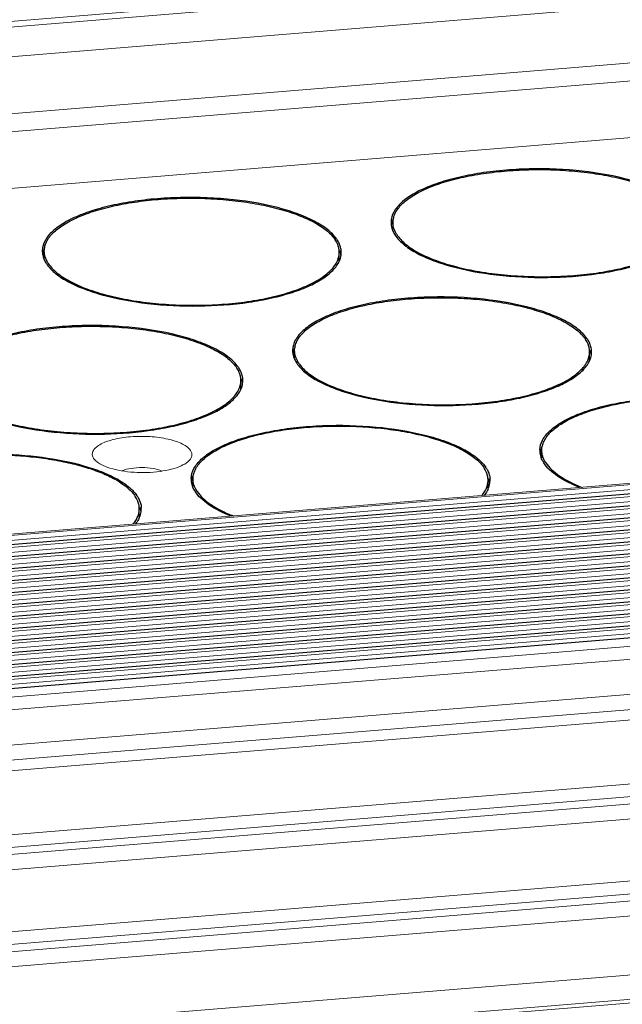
# Model space of a CAD drawing. Header units: millimetres. Extents: x 24895 to 26296, y -11704 to -10713.
# Tile 20 of 47: x 25929 to 25956, y -11367 to -11323. Entities that reach past the tile are written whole.
import ezdxf

# ---------------------------------------------------------------- set-up
doc = ezdxf.new("R2010")
doc.units = ezdxf.units.MM
doc.header["$LTSCALE"] = 50
doc.layers.get('0').update_dxf_attribs({"lineweight": 18})
doc.layers.add('02___PRT_ALL_AXES', color=7, linetype='Continuous')

msp = doc.modelspace()

# ---------------------------------------------------------------- linework, layer by layer
at = {"color": 7, "linetype": 'Continuous'}
for p, q in [((25774.707, -11335.482), (26187.272, -11301.661)), ((26187.515, -11301.895), (25774.95, -11335.716)), ((25774.943, -11337.057), (26187.509, -11303.236)), ((26186.991, -11305.824), (25774.426, -11339.645)), ((26187.491, -11306.59), (25774.926, -11340.411)), ((26180.962, -11309.673), (25782.941, -11342.302)), ((26201.594, -11323.471), (25789.028, -11357.292)), ((25789.066, -11357.35), (26201.631, -11323.529)), ((25789.118, -11357.569), (26201.684, -11323.748)), ((26201.889, -11323.925), (25789.324, -11357.745)), ((25789.399, -11357.861), (26201.964, -11324.04)), ((26201.868, -11323.908), (25789.422, -11357.719)), ((25789.452, -11358.08), (26202.017, -11324.259)), ((26202.223, -11324.435), (25789.657, -11358.256)), ((26202.201, -11324.419), (25789.755, -11358.23)), ((25789.732, -11358.371), (26202.298, -11324.55)), ((25789.785, -11358.591), (26202.35, -11324.77)), ((26202.556, -11324.946), (25789.991, -11358.767)), ((26202.534, -11324.929), (25790.088, -11358.741)), ((25790.066, -11358.882), (26202.631, -11325.061)), ((25790.118, -11359.101), (26202.683, -11325.281)), ((26202.889, -11325.457), (25790.324, -11359.278)), ((25790.399, -11359.393), (26202.964, -11325.572)), ((26202.867, -11325.44), (25790.422, -11359.251)), ((25790.529, -11359.606), (26203.016, -11325.791)), ((26203.222, -11325.967), (25790.657, -11359.788)), ((25790.732, -11359.903), (26203.297, -11326.082)), ((26203.2, -11325.951), (25790.755, -11359.762)), ((25790.862, -11360.116), (26203.35, -11326.302)), ((26203.555, -11326.478), (25790.99, -11360.299)), ((25791.065, -11360.414), (26203.63, -11326.593)), ((26203.534, -11326.462), (25791.088, -11360.273)), ((25791.196, -11360.627), (26203.683, -11326.813)), ((26203.889, -11326.989), (25791.323, -11360.81)), ((25791.398, -11360.925), (26203.964, -11327.104)), ((26203.867, -11326.972), (25791.421, -11360.783)), ((25791.529, -11361.138), (26204.016, -11327.323)), ((26204.222, -11327.499), (25791.657, -11361.32)), ((25791.732, -11361.435), (26204.297, -11327.614)), ((26204.2, -11327.483), (25791.755, -11361.294)), ((25791.862, -11361.649), (26204.349, -11327.834)), ((26204.555, -11328.01), (25791.99, -11361.831)), ((26204.533, -11327.994), (25792.088, -11361.805)), ((25792.065, -11361.946), (26204.63, -11328.125)), ((25792.195, -11362.159), (26204.683, -11328.345)), ((26204.888, -11328.521), (25792.323, -11362.342)), ((26204.866, -11328.504), (25792.421, -11362.315)), ((25792.398, -11362.457), (26204.963, -11328.636)), ((25792.529, -11362.67), (26205.016, -11328.855)), ((26205.221, -11329.031), (25792.656, -11362.852)), ((25792.731, -11362.967), (26205.297, -11329.147)), ((26205.2, -11329.015), (25792.754, -11362.826)), ((25792.862, -11363.181), (26205.349, -11329.366)), ((26205.555, -11329.542), (25792.989, -11363.363)), ((25793.065, -11363.478), (26205.63, -11329.657)), ((26205.533, -11329.526), (25793.087, -11363.337)), ((25793.195, -11363.691), (26205.682, -11329.877)), ((26205.866, -11330.036), (25793.301, -11363.857)), ((26205.888, -11330.053), (25793.323, -11363.874)), ((25793.55, -11364.222), (26206.115, -11330.401)), ((25793.908, -11364.771), (26206.25, -11330.968)), ((25794.888, -11366.272), (26206.392, -11332.538)), ((25795.306, -11366.914), (26206.307, -11333.221)), ((25795.599, -11367.363), (26204.899, -11333.81)), ((26206.67, -11336.524), (25797.124, -11370.098)), ((26206.805, -11337.091), (25797.294, -11370.662)), ((26206.833, -11337.405), (25797.38, -11370.971)), ((26206.748, -11338.088), (25797.537, -11371.634)), ((25797.984, -11374.377), (26207.061, -11340.842)), ((25798.052, -11374.949), (26207.196, -11341.409)), ((26207.224, -11341.723), (25798.078, -11375.263)), ((26207.139, -11342.405), (25798.139, -11375.934)), ((25932.497, -11342.581), (25932.381, -11342.452)), ((25798.375, -11378.553), (26207.364, -11345.025)), ((25798.472, -11379.641), (26207.521, -11346.109)), ((26207.509, -11346.274), (25798.487, -11379.805))]:
    msp.add_line(p, q, dxfattribs=at)
for points, knots in [([(25932.381, -11342.452), (25932.351, -11342.405), (25932.306, -11342.299), (25932.34, -11342.12), (25932.466, -11341.963), (25932.664, -11341.824), (25932.93, -11341.702), (25933.389, -11341.561), (25934.058, -11341.461), (25934.892, -11341.455), (25935.575, -11341.543), (25936.058, -11341.675), (25936.348, -11341.792), (25936.573, -11341.927), (25936.686, -11342.038), (25936.724, -11342.096)], [0, 0, 0, 0, 0.033454, 0.065423, 0.103054, 0.150465, 0.208667, 0.276944, 0.436244, 0.609111, 0.772842, 0.844704, 0.907054, 0.958777, 1, 1, 1, 1]), ([(25936.724, -11342.096), (25936.749, -11342.135), (25936.788, -11342.218), (25936.786, -11342.359), (25936.72, -11342.492), (25936.648, -11342.565), (25936.606, -11342.601)], [0, 0, 0, 0, 0.241927, 0.467165, 0.710668, 1, 1, 1, 1]), ([(25932.714, -11342.726), (25932.693, -11342.715), (25932.617, -11342.672), (25932.545, -11342.623), (25932.497, -11342.581)], [0, 0, 0, 0, 0.27097, 1, 1, 1, 1]), ([(25936.606, -11342.601), (25936.516, -11342.678), (25936.278, -11342.811), (25935.853, -11342.951), (25935.339, -11343.047), (25934.582, -11343.107), (25933.824, -11343.063), (25933.137, -11342.907), (25932.841, -11342.793), (25932.714, -11342.726)], [0, 0, 0, 0, 0.088137, 0.200454, 0.332288, 0.476286, 0.765275, 0.893104, 1, 1, 1, 1]), ([(25933.664, -11343.008), (25933.79, -11342.953), (25934.087, -11342.882), (25934.552, -11342.849), (25935.017, -11342.887), (25935.312, -11342.963), (25935.437, -11343.018)], [0, 0, 0, 0, 0.228465, 0.50049, 0.772258, 1, 1, 1, 1])]:
    msp.add_open_spline(points, degree=3, knots=knots, dxfattribs=at)
at = {"layer": '02___PRT_ALL_AXES', "color": 7, "linetype": 'Continuous'}
for p, q in [((25945.79, -11332.209), (25945.792, -11331.873)), ((25930.17, -11333.489), (25930.172, -11333.154)), ((25943.382, -11333.557), (25943.384, -11333.222)), ((25941.382, -11337.95), (25941.384, -11337.615)), ((25954.594, -11338.018), (25954.596, -11337.683)), ((25938.974, -11339.299), (25938.976, -11338.963)), ((25952.455, -11342.422), (25952.456, -11342.087)), ((25933.509, -11343.423), (25933.519, -11343.429)), ((25936.835, -11343.703), (25936.836, -11343.368)), ((25950.046, -11343.771), (25950.048, -11343.436)), ((25934.426, -11345.052), (25934.428, -11344.716))]:
    msp.add_line(p, q, dxfattribs=at)
for centre, radius, start, end in [((25946.585, -11331.877), 0.883, 178.3207, 179.7263), ((25946.586, -11331.877), 0.884, 179.7287, 183.8061), ((25946.602, -11331.876), 0.9, 183.8206, 189.0389), ((25946.641, -11332.154), 0.941, 163.6201, 171.6151), ((25946.646, -11331.869), 0.945, 189.0628, 195.3277), ((25946.688, -11332.167), 0.99, 162.3529, 163.6651), ((25946.703, -11331.853), 1.004, 195.3126, 199.0309), ((25946.741, -11331.84), 1.044, 199.0182, 200.5531), ((25947.103, -11331.696), 1.351, 211.705, 213.1278), ((25942.127, -11333.366), 1.287, 28.6776, 33.1871), ((25942.093, -11333.436), 1.432, 33.1334, 35.1147), ((25942.377, -11333.247), 1.01, 17.9254, 19.7633), ((25930.965, -11333.158), 0.883, 178.3207, 179.7263), ((25930.966, -11333.158), 0.884, 179.7287, 183.8061), ((25930.982, -11333.156), 0.9, 183.8206, 189.0389), ((25931.021, -11333.434), 0.941, 163.6201, 171.6151), ((25931.026, -11333.149), 0.945, 189.0628, 195.3277), ((25931.068, -11333.447), 0.99, 162.3529, 163.6651), ((25942.509, -11333.217), 0.875, 359.7076, 4.2131), ((25942.446, -11333.519), 1.031, 17.049, 20.859), ((25942.485, -11333.506), 0.989, 15.2991, 17.0329), ((25942.533, -11333.21), 0.941, 343.6201, 351.6151), ((25942.528, -11333.495), 0.945, 9.0628, 15.3277), ((25942.58, -11333.217), 0.894, 351.6597, 358.3023), ((25942.59, -11333.218), 0.884, 359.7287, 3.8061), ((25942.591, -11333.218), 0.883, 358.3198, 359.7263), ((25931.083, -11333.134), 1.004, 195.3126, 199.0309), ((25931.121, -11333.121), 1.044, 199.0182, 200.5531), ((25931.483, -11332.976), 1.351, 211.705, 213.1278), ((25942.508, -11333.553), 0.874, 356.2387, 359.7005), ((25942.46, -11333.188), 1.017, 338.6003, 343.6344), ((25953.34, -11337.826), 1.287, 28.6776, 33.1871), ((25953.305, -11337.897), 1.432, 33.1334, 35.1147), ((25942.177, -11337.619), 0.883, 178.3207, 179.7263), ((25942.178, -11337.619), 0.884, 179.7287, 183.8061), ((25942.194, -11337.617), 0.9, 183.8206, 189.0389), ((25942.233, -11337.895), 0.941, 163.6201, 171.6151), ((25942.239, -11337.61), 0.945, 189.0628, 195.3277), ((25942.28, -11337.908), 0.99, 162.3529, 163.6651), ((25953.59, -11337.708), 1.01, 17.9254, 19.7633), ((25953.721, -11337.678), 0.875, 359.7076, 4.2131), ((25953.658, -11337.98), 1.031, 17.049, 20.859), ((25953.697, -11337.967), 0.989, 15.2991, 17.0329), ((25953.74, -11337.956), 0.945, 9.0628, 15.3277), ((25953.792, -11337.678), 0.894, 351.6597, 358.3023), ((25953.802, -11337.679), 0.884, 359.7287, 3.8061), ((25953.803, -11337.679), 0.883, 358.3198, 359.7263), ((25942.295, -11337.595), 1.004, 195.3126, 199.0309), ((25942.333, -11337.582), 1.044, 199.0182, 200.5531), ((25942.695, -11337.437), 1.351, 211.705, 213.1278), ((25953.6, -11337.621), 1.095, 334.7139, 338.6065), ((25953.72, -11338.014), 0.874, 356.2387, 359.7005), ((25953.672, -11337.649), 1.017, 338.6003, 343.6344), ((25953.745, -11337.671), 0.941, 343.6201, 351.6151), ((25937.72, -11339.107), 1.287, 28.6776, 33.1871), ((25937.685, -11339.178), 1.432, 33.1334, 35.1147), ((25937.97, -11338.989), 1.01, 17.9254, 19.7633), ((25938.101, -11338.959), 0.875, 359.7076, 4.2131), ((25938.038, -11339.26), 1.031, 17.049, 20.859), ((25938.077, -11339.248), 0.989, 15.2991, 17.0329), ((25938.125, -11338.951), 0.941, 343.6201, 351.6151), ((25938.12, -11339.236), 0.945, 9.0628, 15.3277), ((25938.172, -11338.959), 0.894, 351.6597, 358.3023), ((25938.182, -11338.959), 0.884, 359.7287, 3.8061), ((25938.183, -11338.959), 0.883, 358.3198, 359.7263), ((25937.98, -11338.902), 1.095, 334.7317, 338.6068), ((25938.1, -11339.294), 0.874, 356.2387, 359.7005), ((25938.052, -11338.93), 1.017, 338.6003, 343.6344), ((25953.249, -11342.091), 0.883, 178.3207, 179.7263), ((25953.25, -11342.091), 0.884, 179.7287, 183.8061), ((25953.266, -11342.09), 0.9, 183.8206, 189.0389), ((25953.305, -11342.368), 0.941, 163.6201, 171.6151), ((25953.352, -11342.381), 0.99, 162.3529, 163.6651), ((25953.311, -11342.082), 0.945, 189.0628, 195.3277), ((25953.367, -11342.067), 1.004, 195.3126, 199.0309), ((25953.405, -11342.054), 1.044, 199.0182, 200.5531), ((25953.767, -11341.91), 1.351, 211.705, 213.1278), ((25948.792, -11343.579), 1.287, 28.6776, 33.1871), ((25948.757, -11343.65), 1.432, 33.1334, 35.1147), ((25931.193, -11347.243), 4.414, 60.0021, 60.9229), ((25931.17, -11347.402), 4.615, 60.4852, 61.4834), ((25931.309, -11347.043), 4.183, 58.7944, 60.0015), ((25931.295, -11347.181), 4.362, 59.4931, 60.4851), ((25937.629, -11343.372), 0.883, 178.3207, 179.7263), ((25937.63, -11343.372), 0.884, 179.7287, 183.8061), ((25937.646, -11343.37), 0.9, 183.8206, 189.0389), ((25937.685, -11343.648), 0.941, 163.6201, 171.6151), ((25937.691, -11343.363), 0.945, 189.0628, 195.3277), ((25937.732, -11343.661), 0.99, 162.3529, 163.6651), ((25949.042, -11343.461), 1.01, 17.9254, 19.7633), ((25949.173, -11343.431), 0.875, 359.7076, 4.2131), ((25949.11, -11343.732), 1.031, 17.049, 20.859), ((25949.149, -11343.72), 0.989, 15.2991, 17.0329), ((25949.192, -11343.709), 0.945, 9.0628, 15.3277), ((25949.244, -11343.431), 0.894, 351.6597, 358.3023), ((25949.254, -11343.432), 0.884, 359.7287, 3.8061), ((25949.255, -11343.432), 0.883, 358.3198, 359.7263), ((25937.747, -11343.348), 1.004, 195.3126, 199.0309), ((25937.785, -11343.335), 1.044, 199.0182, 200.5531), ((25938.147, -11343.19), 1.351, 211.705, 213.1278), ((25949.056, -11343.376), 1.091, 335.1336, 338.6116), ((25949.124, -11343.402), 1.017, 338.6003, 343.6344), ((25949.198, -11343.424), 0.941, 343.6201, 351.6151), ((25933.172, -11344.86), 1.287, 28.6776, 33.1871), ((25933.137, -11344.931), 1.432, 33.1334, 35.1147), ((25933.422, -11344.742), 1.01, 17.9254, 19.7633), ((25933.553, -11344.712), 0.875, 359.7076, 4.2131), ((25933.49, -11345.013), 1.031, 17.049, 20.859), ((25933.529, -11345.001), 0.989, 15.2991, 17.0329), ((25933.577, -11344.704), 0.941, 343.6201, 351.6151), ((25933.572, -11344.989), 0.945, 9.0628, 15.3277), ((25933.624, -11344.712), 0.894, 351.6597, 358.3023), ((25933.634, -11344.712), 0.884, 359.7287, 3.8061), ((25933.635, -11344.712), 0.883, 358.3198, 359.7263), ((25933.436, -11344.656), 1.091, 335.1337, 338.6116), ((25933.504, -11344.683), 1.017, 338.6003, 343.6344)]:
    msp.add_arc(centre, radius, start, end, dxfattribs=at)
for points, knots in [([(25958.884, -11331.332), (25958.774, -11331.175), (25958.461, -11330.871), (25957.851, -11330.498), (25957.073, -11330.168), (25955.782, -11329.784), (25953.935, -11329.495), (25951.999, -11329.446), (25950.436, -11329.558), (25949.331, -11329.716), (25948.324, -11329.942), (25947.445, -11330.228), (25946.721, -11330.567), (25946.172, -11330.95), (25945.807, -11331.373), (25945.707, -11331.701), (25945.702, -11331.851)], [0, 0, 0, 0, 0.039993, 0.089203, 0.147831, 0.21504, 0.368754, 0.534561, 0.616306, 0.69421, 0.766195, 0.830498, 0.885835, 0.931671, 0.968749, 1, 1, 1, 1]), ([(25945.921, -11331.407), (25946.001, -11331.261), (25946.175, -11331.057), (25946.46, -11330.822), (25946.726, -11330.645), (25947.033, -11330.477), (25947.51, -11330.259), (25948.194, -11330.022), (25949.105, -11329.798), (25950.109, -11329.633), (25951.178, -11329.531), (25952.281, -11329.495), (25953.388, -11329.526), (25954.466, -11329.624), (25955.486, -11329.786), (25956.419, -11330.006), (25957.125, -11330.241), (25957.622, -11330.456), (25957.945, -11330.623), (25958.229, -11330.799), (25958.536, -11331.032), (25958.73, -11331.235), (25958.825, -11331.381)], [0, 0, 0, 0, 0.036003, 0.05695, 0.080032, 0.10529, 0.132701, 0.193632, 0.261842, 0.335892, 0.414065, 0.494462, 0.575093, 0.653959, 0.729134, 0.798848, 0.861587, 0.889981, 0.916251, 0.940348, 0.96228, 1, 1, 1, 1]), ([(25943.264, -11332.613), (25943.154, -11332.455), (25942.841, -11332.151), (25942.231, -11331.778), (25941.453, -11331.449), (25940.162, -11331.064), (25938.315, -11330.776), (25936.379, -11330.726), (25934.816, -11330.839), (25933.711, -11330.996), (25932.704, -11331.222), (25931.825, -11331.509), (25931.101, -11331.848), (25930.552, -11332.23), (25930.187, -11332.654), (25930.087, -11332.982), (25930.082, -11333.132)], [0, 0, 0, 0, 0.039993, 0.089203, 0.147831, 0.21504, 0.368754, 0.534561, 0.616306, 0.69421, 0.766195, 0.830498, 0.885835, 0.931671, 0.968749, 1, 1, 1, 1]), ([(25930.301, -11332.687), (25930.381, -11332.542), (25930.555, -11332.337), (25930.84, -11332.103), (25931.106, -11331.926), (25931.413, -11331.758), (25931.89, -11331.54), (25932.574, -11331.302), (25933.485, -11331.079), (25934.489, -11330.913), (25935.557, -11330.811), (25936.661, -11330.775), (25937.767, -11330.807), (25938.846, -11330.905), (25939.866, -11331.066), (25940.799, -11331.287), (25941.505, -11331.521), (25942.002, -11331.737), (25942.325, -11331.903), (25942.609, -11332.079), (25942.916, -11332.313), (25943.11, -11332.515), (25943.205, -11332.661)], [0, 0, 0, 0, 0.036003, 0.05695, 0.080032, 0.10529, 0.132701, 0.193632, 0.261842, 0.335892, 0.414065, 0.494462, 0.575093, 0.653959, 0.729134, 0.798848, 0.861587, 0.889981, 0.916251, 0.940348, 0.96228, 1, 1, 1, 1]), ([(25945.812, -11331.69), (25945.818, -11331.666), (25945.843, -11331.568), (25945.884, -11331.474), (25945.921, -11331.407)], [0, 0, 0, 0, 0.242133, 1, 1, 1, 1]), ([(25945.815, -11331.698), (25945.808, -11331.712), (25945.781, -11331.766), (25945.759, -11331.823), (25945.745, -11331.867)], [0, 0, 0, 0, 0.255838, 1, 1, 1, 1]), ([(25945.792, -11331.873), (25945.792, -11331.858), (25945.794, -11331.796), (25945.803, -11331.735), (25945.812, -11331.69)], [0, 0, 0, 0, 0.248676, 1, 1, 1, 1]), ([(25945.953, -11332.406), (25945.902, -11332.323), (25945.821, -11332.152), (25945.792, -11331.964), (25945.792, -11331.873)], [0, 0, 0, 0, 0.51844, 1, 1, 1, 1]), ([(25945.971, -11332.434), (25946.02, -11332.509), (25946.138, -11332.657), (25946.358, -11332.861), (25946.626, -11333.056), (25946.942, -11333.242), (25947.301, -11333.417), (25947.855, -11333.642), (25948.64, -11333.881), (25949.673, -11334.097), (25950.794, -11334.243), (25951.967, -11334.314), (25953.155, -11334.309), (25954.317, -11334.227), (25955.418, -11334.071), (25956.275, -11333.879), (25956.9, -11333.689), (25957.319, -11333.536), (25957.698, -11333.37), (25958.034, -11333.192), (25958.323, -11333.003), (25958.565, -11332.805), (25958.757, -11332.598), (25958.897, -11332.385), (25958.983, -11332.165), (25959.004, -11332.015), (25959.004, -11331.941)], [0, 0, 0, 0, 0.018662, 0.039448, 0.06256, 0.088083, 0.116008, 0.146261, 0.213173, 0.287377, 0.366958, 0.449726, 0.533334, 0.615398, 0.693607, 0.765835, 0.799139, 0.830307, 0.859194, 0.885702, 0.909794, 0.931512, 0.951006, 0.968572, 0.984682, 1, 1, 1, 1]), ([(25945.764, -11332.207), (25945.771, -11332.227), (25945.805, -11332.308), (25945.847, -11332.386), (25945.884, -11332.441)], [0, 0, 0, 0, 0.241755, 1, 1, 1, 1]), ([(25945.884, -11332.441), (25945.982, -11332.592), (25946.265, -11332.886), (25946.823, -11333.252), (25947.54, -11333.578), (25948.742, -11333.967), (25950.484, -11334.278), (25952.697, -11334.386), (25954.561, -11334.252), (25955.957, -11333.999), (25956.872, -11333.754), (25957.658, -11333.456), (25958.292, -11333.113), (25958.76, -11332.734), (25958.969, -11332.43), (25959.027, -11332.279)], [0, 0, 0, 0, 0.038196, 0.084944, 0.140602, 0.204567, 0.351998, 0.513562, 0.672794, 0.746475, 0.813759, 0.873222, 0.923943, 0.965796, 1, 1, 1, 1]), ([(25930.192, -11332.97), (25930.198, -11332.946), (25930.223, -11332.848), (25930.264, -11332.754), (25930.301, -11332.687)], [0, 0, 0, 0, 0.242133, 1, 1, 1, 1]), ([(25943.328, -11332.906), (25943.323, -11332.893), (25943.303, -11332.839), (25943.278, -11332.786), (25943.257, -11332.748)], [0, 0, 0, 0, 0.244634, 1, 1, 1, 1]), ([(25943.413, -11332.89), (25943.405, -11332.87), (25943.372, -11332.788), (25943.329, -11332.71), (25943.292, -11332.654)], [0, 0, 0, 0, 0.241712, 1, 1, 1, 1]), ([(25943.472, -11333.159), (25943.47, -11333.137), (25943.461, -11333.045), (25943.437, -11332.955), (25943.413, -11332.89)], [0, 0, 0, 0, 0.245626, 1, 1, 1, 1]), ([(25930.195, -11332.978), (25930.188, -11332.992), (25930.161, -11333.047), (25930.139, -11333.104), (25930.125, -11333.147)], [0, 0, 0, 0, 0.255838, 1, 1, 1, 1]), ([(25930.172, -11333.154), (25930.172, -11333.138), (25930.174, -11333.077), (25930.183, -11333.015), (25930.192, -11332.97)], [0, 0, 0, 0, 0.248676, 1, 1, 1, 1]), ([(25930.333, -11333.686), (25930.282, -11333.604), (25930.201, -11333.432), (25930.172, -11333.244), (25930.172, -11333.154)], [0, 0, 0, 0, 0.51844, 1, 1, 1, 1]), ([(25930.351, -11333.715), (25930.4, -11333.789), (25930.518, -11333.937), (25930.738, -11334.141), (25931.006, -11334.337), (25931.322, -11334.523), (25931.681, -11334.698), (25932.235, -11334.922), (25933.02, -11335.161), (25934.053, -11335.377), (25935.174, -11335.523), (25936.347, -11335.595), (25937.534, -11335.59), (25938.697, -11335.508), (25939.798, -11335.351), (25940.655, -11335.159), (25941.28, -11334.97), (25941.699, -11334.817), (25942.078, -11334.65), (25942.414, -11334.472), (25942.703, -11334.283), (25942.945, -11334.085), (25943.137, -11333.879), (25943.277, -11333.665), (25943.363, -11333.446), (25943.383, -11333.295), (25943.384, -11333.222)], [0, 0, 0, 0, 0.018662, 0.039448, 0.06256, 0.088083, 0.116008, 0.146261, 0.213173, 0.287377, 0.366958, 0.449726, 0.533334, 0.615398, 0.693607, 0.765835, 0.799139, 0.830307, 0.859194, 0.885702, 0.909794, 0.931512, 0.951006, 0.968572, 0.984682, 1, 1, 1, 1]), ([(25943.382, -11333.153), (25943.38, -11333.135), (25943.372, -11333.062), (25943.356, -11332.989), (25943.339, -11332.937)], [0, 0, 0, 0, 0.246657, 1, 1, 1, 1]), ([(25930.144, -11333.487), (25930.151, -11333.507), (25930.184, -11333.589), (25930.227, -11333.666), (25930.264, -11333.722)], [0, 0, 0, 0, 0.241755, 1, 1, 1, 1]), ([(25930.264, -11333.722), (25930.362, -11333.873), (25930.645, -11334.167), (25931.203, -11334.532), (25931.92, -11334.858), (25933.122, -11335.248), (25934.863, -11335.559), (25937.076, -11335.666), (25938.941, -11335.532), (25940.337, -11335.279), (25941.252, -11335.034), (25942.038, -11334.737), (25942.672, -11334.394), (25943.14, -11334.014), (25943.349, -11333.71), (25943.407, -11333.56)], [0, 0, 0, 0, 0.038196, 0.084944, 0.140602, 0.204567, 0.351998, 0.513562, 0.672794, 0.746475, 0.813759, 0.873222, 0.923943, 0.965796, 1, 1, 1, 1]), ([(25954.477, -11337.074), (25954.366, -11336.916), (25954.053, -11336.612), (25953.444, -11336.239), (25952.666, -11335.909), (25951.374, -11335.525), (25949.527, -11335.237), (25947.591, -11335.187), (25946.028, -11335.3), (25944.923, -11335.457), (25943.916, -11335.683), (25943.037, -11335.97), (25942.314, -11336.308), (25941.764, -11336.691), (25941.4, -11337.115), (25941.299, -11337.443), (25941.295, -11337.593)], [0, 0, 0, 0, 0.039993, 0.089203, 0.147831, 0.21504, 0.368754, 0.534561, 0.616306, 0.69421, 0.766195, 0.830498, 0.885835, 0.931671, 0.968749, 1, 1, 1, 1]), ([(25941.513, -11337.148), (25941.593, -11337.003), (25941.767, -11336.798), (25942.052, -11336.564), (25942.319, -11336.387), (25942.625, -11336.219), (25943.102, -11336.001), (25943.786, -11335.763), (25944.697, -11335.54), (25945.701, -11335.374), (25946.77, -11335.272), (25947.873, -11335.236), (25948.98, -11335.268), (25950.058, -11335.366), (25951.078, -11335.527), (25952.011, -11335.748), (25952.717, -11335.982), (25953.214, -11336.198), (25953.537, -11336.364), (25953.821, -11336.54), (25954.129, -11336.774), (25954.322, -11336.976), (25954.417, -11337.122)], [0, 0, 0, 0, 0.036003, 0.05695, 0.080032, 0.10529, 0.132701, 0.193632, 0.261842, 0.335892, 0.414065, 0.494462, 0.575093, 0.653959, 0.729134, 0.798848, 0.861587, 0.889981, 0.916251, 0.940348, 0.96228, 1, 1, 1, 1]), ([(25938.857, -11338.354), (25938.746, -11338.197), (25938.433, -11337.893), (25937.824, -11337.52), (25937.046, -11337.19), (25935.754, -11336.806), (25933.907, -11336.517), (25931.971, -11336.468), (25930.408, -11336.58), (25929.303, -11336.738), (25928.296, -11336.963), (25927.417, -11337.25), (25926.693, -11337.589), (25926.144, -11337.972), (25925.779, -11338.395), (25925.679, -11338.723), (25925.675, -11338.873)], [0, 0, 0, 0, 0.039993, 0.089203, 0.147831, 0.21504, 0.368754, 0.534561, 0.616306, 0.69421, 0.766195, 0.830498, 0.885835, 0.931671, 0.968749, 1, 1, 1, 1]), ([(25925.893, -11338.429), (25925.973, -11338.283), (25926.147, -11338.079), (25926.432, -11337.844), (25926.699, -11337.667), (25927.005, -11337.499), (25927.482, -11337.281), (25928.166, -11337.044), (25929.077, -11336.82), (25930.081, -11336.655), (25931.15, -11336.553), (25932.253, -11336.517), (25933.36, -11336.548), (25934.438, -11336.646), (25935.458, -11336.808), (25936.391, -11337.028), (25937.097, -11337.263), (25937.594, -11337.478), (25937.917, -11337.645), (25938.201, -11337.821), (25938.509, -11338.054), (25938.702, -11338.257), (25938.797, -11338.402)], [0, 0, 0, 0, 0.036003, 0.05695, 0.080032, 0.10529, 0.132701, 0.193632, 0.261842, 0.335892, 0.414065, 0.494462, 0.575093, 0.653959, 0.729134, 0.798848, 0.861587, 0.889981, 0.916251, 0.940348, 0.96228, 1, 1, 1, 1]), ([(25941.405, -11337.431), (25941.41, -11337.407), (25941.435, -11337.309), (25941.476, -11337.215), (25941.513, -11337.148)], [0, 0, 0, 0, 0.242133, 1, 1, 1, 1]), ([(25954.54, -11337.367), (25954.536, -11337.354), (25954.515, -11337.299), (25954.49, -11337.247), (25954.469, -11337.209)], [0, 0, 0, 0, 0.244634, 1, 1, 1, 1]), ([(25954.625, -11337.351), (25954.618, -11337.331), (25954.584, -11337.249), (25954.541, -11337.171), (25954.504, -11337.115)], [0, 0, 0, 0, 0.241712, 1, 1, 1, 1]), ([(25941.408, -11337.439), (25941.4, -11337.453), (25941.373, -11337.508), (25941.351, -11337.565), (25941.337, -11337.608)], [0, 0, 0, 0, 0.255838, 1, 1, 1, 1]), ([(25941.384, -11337.615), (25941.384, -11337.599), (25941.386, -11337.538), (25941.395, -11337.476), (25941.405, -11337.431)], [0, 0, 0, 0, 0.248676, 1, 1, 1, 1]), ([(25941.546, -11338.147), (25941.494, -11338.065), (25941.413, -11337.893), (25941.384, -11337.705), (25941.384, -11337.615)], [0, 0, 0, 0, 0.51844, 1, 1, 1, 1]), ([(25941.564, -11338.176), (25941.612, -11338.25), (25941.73, -11338.398), (25941.95, -11338.602), (25942.218, -11338.798), (25942.534, -11338.984), (25942.894, -11339.159), (25943.448, -11339.383), (25944.232, -11339.622), (25945.265, -11339.838), (25946.386, -11339.984), (25947.559, -11340.056), (25948.747, -11340.051), (25949.909, -11339.968), (25951.01, -11339.812), (25951.867, -11339.62), (25952.492, -11339.431), (25952.911, -11339.278), (25953.29, -11339.111), (25953.626, -11338.933), (25953.916, -11338.744), (25954.157, -11338.546), (25954.349, -11338.34), (25954.489, -11338.126), (25954.576, -11337.907), (25954.596, -11337.756), (25954.596, -11337.683)], [0, 0, 0, 0, 0.018662, 0.039448, 0.06256, 0.088083, 0.116008, 0.146261, 0.213173, 0.287377, 0.366958, 0.449726, 0.533334, 0.615398, 0.693607, 0.765835, 0.799139, 0.830307, 0.859194, 0.885702, 0.909794, 0.931512, 0.951006, 0.968572, 0.984682, 1, 1, 1, 1]), ([(25954.594, -11337.614), (25954.592, -11337.596), (25954.585, -11337.523), (25954.568, -11337.45), (25954.551, -11337.397)], [0, 0, 0, 0, 0.246657, 1, 1, 1, 1]), ([(25954.684, -11337.62), (25954.683, -11337.598), (25954.673, -11337.506), (25954.649, -11337.416), (25954.625, -11337.351)], [0, 0, 0, 0, 0.245626, 1, 1, 1, 1]), ([(25941.356, -11337.948), (25941.363, -11337.968), (25941.397, -11338.05), (25941.44, -11338.127), (25941.476, -11338.183)], [0, 0, 0, 0, 0.241755, 1, 1, 1, 1]), ([(25941.476, -11338.183), (25941.573, -11338.332), (25941.852, -11338.623), (25942.401, -11338.985), (25943.107, -11339.309), (25944.291, -11339.697), (25946.008, -11340.011), (25948.197, -11340.127), (25950.046, -11340.004), (25951.439, -11339.764), (25952.359, -11339.528), (25953.154, -11339.24), (25953.803, -11338.906), (25954.292, -11338.535), (25954.52, -11338.238), (25954.59, -11338.089)], [0, 0, 0, 0, 0.037961, 0.084333, 0.139484, 0.202844, 0.348972, 0.509496, 0.668403, 0.742297, 0.810071, 0.870295, 0.921996, 0.964917, 1, 1, 1, 1]), ([(25938.92, -11338.647), (25938.915, -11338.634), (25938.895, -11338.58), (25938.87, -11338.528), (25938.849, -11338.489)], [0, 0, 0, 0, 0.244634, 1, 1, 1, 1]), ([(25939.005, -11338.631), (25938.998, -11338.611), (25938.964, -11338.529), (25938.921, -11338.451), (25938.884, -11338.395)], [0, 0, 0, 0, 0.241712, 1, 1, 1, 1]), ([(25939.064, -11338.901), (25939.063, -11338.878), (25939.053, -11338.786), (25939.029, -11338.696), (25939.005, -11338.631)], [0, 0, 0, 0, 0.245626, 1, 1, 1, 1]), ([(25925.943, -11339.456), (25925.992, -11339.531), (25926.11, -11339.679), (25926.33, -11339.883), (25926.598, -11340.078), (25926.914, -11340.264), (25927.274, -11340.439), (25927.828, -11340.664), (25928.612, -11340.903), (25929.645, -11341.119), (25930.766, -11341.265), (25931.939, -11341.336), (25933.127, -11341.331), (25934.289, -11341.249), (25935.39, -11341.093), (25936.247, -11340.901), (25936.872, -11340.711), (25937.291, -11340.558), (25937.67, -11340.392), (25938.006, -11340.214), (25938.295, -11340.025), (25938.537, -11339.827), (25938.729, -11339.62), (25938.869, -11339.407), (25938.956, -11339.187), (25938.976, -11339.036), (25938.976, -11338.963)], [0, 0, 0, 0, 0.018662, 0.039448, 0.06256, 0.088083, 0.116008, 0.146261, 0.213173, 0.287377, 0.366958, 0.449726, 0.533334, 0.615398, 0.693607, 0.765835, 0.799139, 0.830307, 0.859194, 0.885702, 0.909794, 0.931512, 0.951006, 0.968572, 0.984682, 1, 1, 1, 1]), ([(25938.974, -11338.895), (25938.972, -11338.876), (25938.965, -11338.803), (25938.948, -11338.731), (25938.931, -11338.678)], [0, 0, 0, 0, 0.246657, 1, 1, 1, 1]), ([(25925.856, -11339.463), (25925.953, -11339.613), (25926.232, -11339.904), (25926.781, -11340.266), (25927.488, -11340.59), (25928.671, -11340.978), (25930.388, -11341.292), (25932.577, -11341.408), (25934.427, -11341.285), (25935.819, -11341.044), (25936.739, -11340.808), (25937.534, -11340.52), (25938.184, -11340.186), (25938.672, -11339.815), (25938.9, -11339.518), (25938.97, -11339.369)], [0, 0, 0, 0, 0.037962, 0.084336, 0.139489, 0.202852, 0.348986, 0.509515, 0.668424, 0.742316, 0.810089, 0.870309, 0.922005, 0.964921, 1, 1, 1, 1]), ([(25952.367, -11342.065), (25952.371, -11341.915), (25952.472, -11341.587), (25952.836, -11341.164), (25953.386, -11340.781), (25954.109, -11340.442), (25954.988, -11340.155), (25955.995, -11339.93), (25957.1, -11339.772), (25958.663, -11339.66), (25960.599, -11339.709), (25962.446, -11339.997), (25963.738, -11340.382), (25964.516, -11340.712), (25965.125, -11341.085), (25965.438, -11341.389), (25965.549, -11341.546)], [0, 0, 0, 0, 0.031251, 0.068329, 0.114165, 0.169502, 0.233805, 0.30579, 0.383694, 0.465439, 0.631246, 0.78496, 0.852169, 0.910797, 0.960007, 1, 1, 1, 1]), ([(25952.585, -11341.621), (25952.665, -11341.475), (25952.839, -11341.271), (25953.124, -11341.036), (25953.391, -11340.859), (25953.697, -11340.691), (25954.174, -11340.473), (25954.858, -11340.236), (25955.769, -11340.012), (25956.773, -11339.847), (25957.842, -11339.744), (25958.945, -11339.709), (25960.052, -11339.74), (25961.13, -11339.838), (25962.151, -11340), (25963.083, -11340.22), (25963.789, -11340.455), (25964.286, -11340.67), (25964.609, -11340.837), (25964.893, -11341.013), (25965.201, -11341.246), (25965.394, -11341.449), (25965.489, -11341.594)], [0, 0, 0, 0, 0.036003, 0.05695, 0.080032, 0.10529, 0.132701, 0.193632, 0.261842, 0.335892, 0.414065, 0.494462, 0.575093, 0.653959, 0.729134, 0.798848, 0.861587, 0.889981, 0.916251, 0.940348, 0.96228, 1, 1, 1, 1]), ([(25936.747, -11343.346), (25936.751, -11343.195), (25936.852, -11342.867), (25937.216, -11342.444), (25937.766, -11342.061), (25938.489, -11341.723), (25939.368, -11341.436), (25940.375, -11341.21), (25941.48, -11341.052), (25943.043, -11340.94), (25944.979, -11340.99), (25946.826, -11341.278), (25948.118, -11341.662), (25948.896, -11341.992), (25949.505, -11342.365), (25949.818, -11342.669), (25949.929, -11342.827)], [0, 0, 0, 0, 0.031251, 0.068329, 0.114165, 0.169502, 0.233805, 0.30579, 0.383694, 0.465439, 0.631246, 0.78496, 0.852169, 0.910797, 0.960007, 1, 1, 1, 1]), ([(25936.965, -11342.901), (25937.045, -11342.756), (25937.219, -11342.551), (25937.504, -11342.317), (25937.771, -11342.14), (25938.077, -11341.972), (25938.554, -11341.754), (25939.238, -11341.516), (25940.149, -11341.292), (25941.153, -11341.127), (25942.222, -11341.025), (25943.325, -11340.989), (25944.432, -11341.021), (25945.51, -11341.119), (25946.531, -11341.28), (25947.463, -11341.501), (25948.169, -11341.735), (25948.666, -11341.951), (25948.989, -11342.117), (25949.273, -11342.293), (25949.581, -11342.526), (25949.774, -11342.729), (25949.869, -11342.875)], [0, 0, 0, 0, 0.036003, 0.05695, 0.080032, 0.10529, 0.132701, 0.193632, 0.261842, 0.335892, 0.414065, 0.494462, 0.575093, 0.653959, 0.729134, 0.798848, 0.861587, 0.889981, 0.916251, 0.940348, 0.96228, 1, 1, 1, 1]), ([(25952.477, -11341.903), (25952.482, -11341.879), (25952.507, -11341.781), (25952.548, -11341.688), (25952.585, -11341.621)], [0, 0, 0, 0, 0.242133, 1, 1, 1, 1]), ([(25952.409, -11342.081), (25952.414, -11342.066), (25952.433, -11342.008), (25952.458, -11341.952), (25952.48, -11341.911)], [0, 0, 0, 0, 0.244765, 1, 1, 1, 1]), ([(25952.456, -11342.087), (25952.456, -11342.072), (25952.458, -11342.01), (25952.467, -11341.949), (25952.477, -11341.903)], [0, 0, 0, 0, 0.248676, 1, 1, 1, 1]), ([(25952.618, -11342.62), (25952.567, -11342.537), (25952.485, -11342.366), (25952.456, -11342.177), (25952.456, -11342.087)], [0, 0, 0, 0, 0.51844, 1, 1, 1, 1]), ([(25921.127, -11344.626), (25921.13, -11344.495), (25921.206, -11344.211), (25921.49, -11343.832), (25921.923, -11343.483), (25922.497, -11343.166), (25923.201, -11342.887), (25924.018, -11342.65), (25924.929, -11342.463), (25926.261, -11342.283), (25927.991, -11342.211), (25930.015, -11342.352), (25931.594, -11342.656), (25932.686, -11343.017), (25933.16, -11343.23), (25933.374, -11343.346)], [0, 0, 0, 0, 0.029878, 0.064263, 0.105702, 0.155136, 0.212494, 0.277077, 0.347781, 0.423222, 0.581848, 0.739426, 0.882489, 0.944989, 1, 1, 1, 1]), ([(25921.345, -11344.181), (25921.414, -11344.056), (25921.557, -11343.879), (25921.791, -11343.67), (25922.091, -11343.451), (25922.547, -11343.199), (25923.186, -11342.939), (25923.923, -11342.716), (25924.744, -11342.534), (25925.632, -11342.398), (25926.566, -11342.31), (25927.528, -11342.273), (25928.496, -11342.288), (25929.449, -11342.353), (25930.368, -11342.469), (25931.231, -11342.631), (25932.021, -11342.836), (25932.722, -11343.081), (25933.147, -11343.279), (25933.338, -11343.386)], [0, 0, 0, 0, 0.033926, 0.053277, 0.07437, 0.121936, 0.176602, 0.237812, 0.304684, 0.376107, 0.450808, 0.527408, 0.604468, 0.680537, 0.754191, 0.824084, 0.888998, 0.947895, 1, 1, 1, 1]), ([(25952.548, -11342.655), (25952.536, -11342.636), (25952.489, -11342.561), (25952.451, -11342.482), (25952.428, -11342.421)], [0, 0, 0, 0, 0.259205, 1, 1, 1, 1]), ([(25936.857, -11343.184), (25936.862, -11343.16), (25936.887, -11343.062), (25936.928, -11342.968), (25936.965, -11342.901)], [0, 0, 0, 0, 0.242133, 1, 1, 1, 1]), ([(25949.992, -11343.12), (25949.988, -11343.106), (25949.967, -11343.052), (25949.942, -11343), (25949.921, -11342.962)], [0, 0, 0, 0, 0.244634, 1, 1, 1, 1]), ([(25949.956, -11342.868), (25949.969, -11342.887), (25950.015, -11342.962), (25950.054, -11343.042), (25950.077, -11343.104)], [0, 0, 0, 0, 0.259263, 1, 1, 1, 1]), ([(25954.17, -11343.761), (25953.819, -11343.623), (25953.334, -11343.392), (25952.81, -11342.983), (25952.62, -11342.766), (25952.548, -11342.655)], [0, 0, 0, 0, 0.5694, 0.801264, 1, 1, 1, 1]), ([(25952.636, -11342.648), (25952.707, -11342.758), (25952.897, -11342.975), (25953.264, -11343.26), (25953.727, -11343.525), (25954.074, -11343.676), (25954.261, -11343.749)], [0, 0, 0, 0, 0.198197, 0.429646, 0.697013, 1, 1, 1, 1]), ([(25933.476, -11343.466), (25933.561, -11343.517), (25933.719, -11343.621), (25933.991, -11343.838), (25934.162, -11344.023), (25934.249, -11344.155)], [0, 0, 0, 0, 0.284809, 0.545708, 1, 1, 1, 1]), ([(25933.519, -11343.429), (25933.682, -11343.525), (25933.971, -11343.723), (25934.217, -11343.977), (25934.309, -11344.107)], [0, 0, 0, 0, 0.544211, 1, 1, 1, 1]), ([(25936.789, -11343.361), (25936.794, -11343.347), (25936.813, -11343.289), (25936.838, -11343.233), (25936.86, -11343.192)], [0, 0, 0, 0, 0.244765, 1, 1, 1, 1]), ([(25936.836, -11343.368), (25936.836, -11343.352), (25936.838, -11343.291), (25936.847, -11343.229), (25936.857, -11343.184)], [0, 0, 0, 0, 0.248676, 1, 1, 1, 1]), ([(25936.998, -11343.9), (25936.947, -11343.818), (25936.865, -11343.646), (25936.836, -11343.458), (25936.836, -11343.368)], [0, 0, 0, 0, 0.51844, 1, 1, 1, 1]), ([(25949.772, -11344.117), (25949.815, -11344.064), (25949.893, -11343.957), (25949.981, -11343.786), (25950.035, -11343.612), (25950.048, -11343.494), (25950.048, -11343.436)], [0, 0, 0, 0, 0.274207, 0.528389, 0.76804, 1, 1, 1, 1]), ([(25950.046, -11343.367), (25950.044, -11343.349), (25950.037, -11343.276), (25950.02, -11343.203), (25950.003, -11343.15)], [0, 0, 0, 0, 0.246657, 1, 1, 1, 1]), ([(25950.077, -11343.104), (25950.085, -11343.126), (25950.115, -11343.213), (25950.132, -11343.305), (25950.136, -11343.373)], [0, 0, 0, 0, 0.256131, 1, 1, 1, 1]), ([(25936.928, -11343.936), (25936.916, -11343.917), (25936.869, -11343.842), (25936.831, -11343.762), (25936.808, -11343.701)], [0, 0, 0, 0, 0.259205, 1, 1, 1, 1]), ([(25938.55, -11345.042), (25938.199, -11344.904), (25937.714, -11344.672), (25937.19, -11344.263), (25937, -11344.046), (25936.928, -11343.936)], [0, 0, 0, 0, 0.5694, 0.801264, 1, 1, 1, 1]), ([(25937.016, -11343.929), (25937.087, -11344.039), (25937.277, -11344.255), (25937.644, -11344.54), (25938.107, -11344.805), (25938.454, -11344.957), (25938.641, -11345.03)], [0, 0, 0, 0, 0.198197, 0.429646, 0.697013, 1, 1, 1, 1]), ([(25950.046, -11343.834), (25950.035, -11343.858), (25949.985, -11343.957), (25949.922, -11344.048), (25949.869, -11344.114)], [0, 0, 0, 0, 0.238729, 1, 1, 1, 1]), ([(25934.372, -11344.4), (25934.368, -11344.387), (25934.347, -11344.333), (25934.322, -11344.281), (25934.301, -11344.242)], [0, 0, 0, 0, 0.244634, 1, 1, 1, 1]), ([(25934.336, -11344.148), (25934.349, -11344.167), (25934.395, -11344.243), (25934.434, -11344.323), (25934.457, -11344.384)], [0, 0, 0, 0, 0.259263, 1, 1, 1, 1]), ([(25934.457, -11344.384), (25934.465, -11344.406), (25934.495, -11344.494), (25934.512, -11344.585), (25934.516, -11344.654)], [0, 0, 0, 0, 0.256131, 1, 1, 1, 1]), ([(25934.152, -11345.398), (25934.195, -11345.345), (25934.273, -11345.238), (25934.361, -11345.066), (25934.415, -11344.892), (25934.428, -11344.774), (25934.428, -11344.716)], [0, 0, 0, 0, 0.274207, 0.528389, 0.76804, 1, 1, 1, 1]), ([(25934.426, -11344.648), (25934.424, -11344.629), (25934.417, -11344.556), (25934.4, -11344.484), (25934.383, -11344.431)], [0, 0, 0, 0, 0.246657, 1, 1, 1, 1]), ([(25934.426, -11345.115), (25934.414, -11345.139), (25934.365, -11345.237), (25934.301, -11345.329), (25934.249, -11345.394)], [0, 0, 0, 0, 0.238729, 1, 1, 1, 1])]:
    msp.add_open_spline(points, degree=3, knots=knots, dxfattribs=at)

doc.saveas('drawing.dxf')
